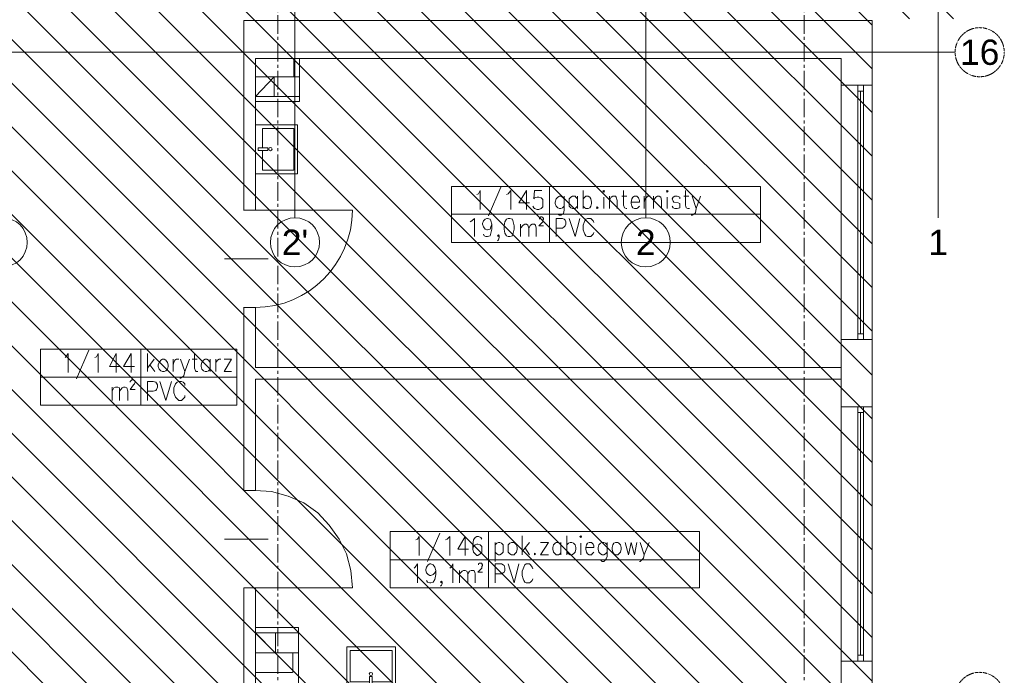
# Model space of a CAD drawing. Header units: millimetres. Extents: x -1413 to 4627, y 0 to 12711.
# Tile 245 of 247: x 2441 to 3451, y 10842 to 11515. Entities that reach past the tile are written whole.
import ezdxf
from ezdxf.enums import TextEntityAlignment as Align

# ---------------------------------------------------------------- set-up
doc = ezdxf.new("R2010")
doc.units = ezdxf.units.MM
for name, pattern in [('ACAD_ISO02W100', [15, 12, -3]), ('CENTER2', [28.575, 19.05, -3.175, 3.175, -3.175]), ('DASHED2', [0.375, 0.25, -0.125])]:
    doc.linetypes.add(name, pattern=pattern)
for name, color, linetype, lineweight in [('sq_bud istn', 253, 'Continuous', 15), ('SQ_Osie', 220, 'CENTER2', 9), ('SQ_ZAKRES_OPRACOWANIA', 7, 'ACAD_ISO02W100', 20)]:
    doc.layers.add(name, color=color, linetype=linetype, lineweight=lineweight)
doc.styles.get("Standard").update_dxf_attribs({"font": 'arial.ttf'})

# ---------------------------------------------------------------- blocks, each defined once
blk = doc.blocks.new('sanit-umywalka')
for points in [[(47.8, -2.5), (0, -2.5), (0, 53.1), (47.8, 53.1)], [(14, 23.5), (14, 26.5), (3, 26.5), (3, 23.5)]]:
    blk.add_lwpolyline(points, close=True)
blk.add_lwpolyline([(8, 26.5), (8, 49.1), (43.8, 49.1), (43.8, 1.5), (8, 1.5), (8, 23.5)])
blk.add_circle((17, 25), 1.87)
blk = doc.blocks.new('stan projektowany')
at = {"layer": 'sq_bud istn'}
h = blk.add_hatch(dxfattribs=at)
h.set_pattern_fill('LINE', color=256, scale=10, angle=135)
h.set_pattern_definition([(135, (-52710.16, -21414.304), (-22.45064, -22.45064), [])])
h.paths.add_polyline_path([(-15144.6, 11515.6), (-15046.6, 11515.6), (-15046.6, 11778), (-17204.5, 11778), (-17204.5, 11515.6), (-16664.6, 11515.6), (-16668, 10408.7), (-17204.5, 10408.7), (-17204.5, 8874.3), (-16668, 8874.3), (-16668, 8504), (-16382.6, 8503.7), (-16382.9, 8841.2), (-16219.6, 8841.2), (-16219.6, 9267.6), (-16019.6, 9267.6), (-16019.6, 10563.1), (-15789.6, 10563.1), (-15789.6, 10483.6), (-15752.6, 10483.6), (-15144.6, 10483.6)])
for p, q in [((-15737.1, 11311.3), (-15737.1, 11778)), ((-15377.1, 11311.3), (-15377.1, 11778)), ((-15077.1, 11311.3), (-15077.1, 11778)), ((-15789.6, 11513.6), (-15789.6, 11319)), ((-15144.6, 11513.6), (-15789.6, 11513.6)), ((-15144.6, 11513.6), (-15789.6, 11513.6)), ((-15144.6, 11513.6), (-15144.6, 11447.2)), ((-15176.6, 11474.6), (-15777.6, 11474.6)), ((-15777.6, 11474.6), (-15777.6, 11319)), ((-15176.6, 11474.6), (-15176.6, 11447.2)), ((-15159.6, 11441.2), (-15159.6, 11192.2)), ((-15156.6, 11441.2), (-15156.6, 11192.2)), ((-15153.6, 11441.2), (-15153.6, 11192.2)), ((-15778, 11319), (-15789.6, 11319)), ((-15778, 11219.1), (-15789.9, 11219.1)), ((-15789.6, 11219.1), (-15789.6, 11031.3)), ((-15778, 11219), (-15789.6, 11219)), ((-15777.6, 11219.1), (-15777.6, 11157.6)), ((-15176.6, 11186.2), (-15176.6, 11117.2)), ((-15144.6, 11186.2), (-15144.6, 11117.2)), ((-15176.6, 11157.6), (-15777.6, 11157.6)), ((-15176.6, 11145.6), (-15777.6, 11145.6)), ((-15777.6, 11145.6), (-15777.6, 11031.2)), ((-15159.6, 11111.2), (-15159.6, 10862.2)), ((-15156.6, 11111.2), (-15156.6, 10862.2)), ((-15153.6, 11111.2), (-15153.6, 10862.2)), ((-15789.9, 11031.3), (-15778, 11031.3)), ((-15778, 11031.4), (-15789.6, 11031.4)), ((-15789.6, 10931.4), (-15789.6, 10762.1)), ((-15778, 10931.4), (-15789.6, 10931.4)), ((-15777.6, 10931.4), (-15777.6, 10762.1)), ((-15757.3, 10864.7), (-15777.6, 10885)), ((-15757.2, 10864.7), (-15757.2, 10885)), ((-15777.5, 10844.4), (-15777.5, 10864.7)), ((-15739.4, 10864.7), (-15739.4, 10844.4)), ((-15176.6, 10856.2), (-15176.6, 10787.2)), ((-15144.6, 10856.2), (-15144.6, 10787.2)), ((-15739.6, 10844.4), (-15777.6, 10844.4))]:
    blk.add_line(p, q, dxfattribs=at)
for points in [[(-15777.6, 11430.6), (-15732.6, 11430.6), (-15732.6, 11474.6)], [(-15738.3, 11474.6), (-15738.3, 11456)], [(-15777.6, 11456), (-15732.6, 11456)], [(-15758.6, 11435.7), (-15758.6, 11456), (-15777.6, 11435.7), (-15732.6, 11435.7)], [(-15176.6, 11186.2), (-15176.6, 11447.2)], [(-15176.6, 11447.2), (-15144.6, 11447.2)], [(-15144.6, 11186.2), (-15144.6, 11447.2)], [(-15550.4, 11335.1), (-15548.7, 11335.9), (-15547, 11339.3), (-15547, 11319.8)], [(-15525.9, 11342.7), (-15538.6, 11313.1)], [(-15520, 11335.1), (-15518.3, 11335.9), (-15515.7, 11339.3), (-15515.7, 11319.8)], [(-15499.6, 11319.8), (-15499.6, 11339.3), (-15507.3, 11326.6), (-15496.3, 11326.6)], [(-15483.6, 11339.3), (-15491.2, 11339.3), (-15492, 11330.8), (-15491.2, 11331.7), (-15488.6, 11332.5), (-15487, 11332.5), (-15484.4, 11331.7), (-15482.7, 11330), (-15482.7, 11322.4), (-15484.4, 11320.7), (-15487, 11319.8), (-15488.6, 11319.8), (-15491.2, 11320.7), (-15492, 11321.5), (-15492.9, 11323.2)], [(-15441.3, 11339.3), (-15441.3, 11320.7)], [(-15399.8, 11339.3), (-15399.8, 11324.1), (-15399, 11321.5), (-15397.3, 11320.7), (-15396.4, 11320.7)], [(-15336.3, 11339.3), (-15336.3, 11324.1), (-15335.5, 11321.5), (-15333.8, 11320.7), (-15332.1, 11320.7)], [(-15460.7, 11330.8), (-15462.4, 11332.5), (-15464.1, 11333.4), (-15465.8, 11333.4), (-15467.5, 11332.5), (-15469.2, 11330.8), (-15470, 11327.4), (-15470, 11325.8), (-15469.2, 11323.2), (-15467.5, 11321.5), (-15465.8, 11320.7), (-15464.1, 11320.7), (-15462.4, 11321.5), (-15460.7, 11323.2)], [(-15460.7, 11333.4), (-15460.7, 11319), (-15461.6, 11315.6), (-15462.4, 11314.8), (-15464.1, 11313.9), (-15465.8, 11313.9), (-15467.5, 11314.8)], [(-15447.2, 11330.8), (-15448.9, 11332.5), (-15449.7, 11333.4), (-15452.3, 11333.4), (-15454, 11332.5), (-15455.6, 11330.8), (-15455.6, 11323.2), (-15454, 11321.5), (-15452.3, 11320.7), (-15449.7, 11320.7), (-15448.9, 11321.5), (-15447.2, 11323.2)], [(-15447.2, 11333.4), (-15447.2, 11320.7)], [(-15441.3, 11330.8), (-15439.6, 11332.5), (-15438.7, 11333.4), (-15436.2, 11333.4), (-15434.5, 11332.5), (-15433.6, 11330.8), (-15432.8, 11327.4), (-15432.8, 11325.8), (-15433.6, 11323.2), (-15434.5, 11321.5), (-15436.2, 11320.7), (-15438.7, 11320.7), (-15439.6, 11321.5), (-15441.3, 11323.2)], [(-15420.1, 11332.5), (-15420.1, 11320.7)], [(-15414.2, 11333.4), (-15414.2, 11320.7)], [(-15414.2, 11329.1), (-15412.5, 11332.5), (-15410.8, 11333.4), (-15408.3, 11333.4), (-15407.4, 11332.5), (-15406.6, 11329.1), (-15406.6, 11320.7)], [(-15401.5, 11333.4), (-15396.4, 11333.4)], [(-15392.2, 11327.4), (-15383.7, 11327.4), (-15383.7, 11329.1), (-15384.6, 11331.7), (-15385.4, 11332.5), (-15386.3, 11333.4), (-15388.8, 11333.4), (-15390.5, 11332.5), (-15391.3, 11330.8), (-15392.2, 11327.4), (-15392.2, 11325.8), (-15391.3, 11323.2), (-15390.5, 11321.5), (-15388.8, 11320.7), (-15386.3, 11320.7), (-15385.4, 11321.5), (-15383.7, 11323.2)], [(-15378.6, 11333.4), (-15378.6, 11320.7)], [(-15378.6, 11327.4), (-15377.8, 11330.8), (-15376.1, 11332.5), (-15375.3, 11333.4), (-15372.7, 11333.4)], [(-15369.3, 11333.4), (-15369.3, 11320.7)], [(-15369.3, 11329.1), (-15366.8, 11332.5), (-15365.1, 11333.4), (-15363.4, 11333.4), (-15361.7, 11332.5), (-15360.9, 11329.1), (-15360.9, 11320.7)], [(-15355, 11332.5), (-15355, 11320.7)], [(-15342.3, 11330.8), (-15342.3, 11332.5), (-15344.8, 11333.4), (-15347.3, 11333.4), (-15349, 11332.5), (-15349.9, 11330.8), (-15349, 11328.3), (-15348.2, 11327.4), (-15344, 11326.6), (-15342.3, 11325.8), (-15342.3, 11321.5), (-15344.8, 11320.7), (-15347.3, 11320.7), (-15349, 11321.5), (-15349.9, 11323.2)], [(-15338, 11333.4), (-15333, 11333.4)], [(-15329.6, 11333.4), (-15325.3, 11320.7), (-15321.1, 11333.4)], [(-15778, 11319), (-15789.9, 11319)], [(-15325.3, 11320.7), (-15326.2, 11316.4), (-15327.9, 11314.8), (-15329.6, 11313.9), (-15330.4, 11313.9)], [(-15259.3, 11314.8), (-15476, 11314.8), (-15576.6, 11314.8)], [(-15557.2, 11307.1), (-15555.5, 11308), (-15553, 11310.5), (-15553, 11291.9)], [(-15535.2, 11304.6), (-15536, 11302.1), (-15536.9, 11299.5), (-15539.4, 11298.7), (-15540.3, 11298.7), (-15541.9, 11299.5), (-15543.6, 11302.1), (-15544.5, 11304.6), (-15544.5, 11305.4), (-15543.6, 11308), (-15541.9, 11309.7), (-15540.3, 11310.5), (-15539.4, 11310.5), (-15536.9, 11309.7), (-15536, 11308), (-15535.2, 11304.6), (-15535.2, 11299.5), (-15536, 11295.3), (-15536.9, 11292.8), (-15539.4, 11291.9), (-15541.1, 11291.9), (-15542.8, 11292.8), (-15543.6, 11294.4)], [(-15486.1, 11309.7), (-15486.1, 11311.4), (-15485.3, 11311.4), (-15485.3, 11312.2), (-15483.6, 11312.2), (-15482.7, 11311.4), (-15481.9, 11310.5), (-15481.9, 11309.7), (-15482.7, 11308.8), (-15482.7, 11307.1), (-15487, 11302.9), (-15481.9, 11302.9)], [(-15469.2, 11291.9), (-15469.2, 11310.5), (-15462.4, 11310.5), (-15460.7, 11309.7), (-15459.9, 11308.8), (-15459, 11307.1), (-15459, 11304.6), (-15459.9, 11302.9), (-15460.7, 11302.1), (-15462.4, 11300.4), (-15469.2, 11300.4)], [(-15455.6, 11310.5), (-15449.7, 11291.9), (-15444.7, 11310.5)], [(-15430.3, 11306.3), (-15431.1, 11308), (-15432.8, 11309.7), (-15433.6, 11310.5), (-15437, 11310.5), (-15438.7, 11309.7), (-15439.6, 11308), (-15440.4, 11306.3), (-15441.3, 11303.8), (-15441.3, 11298.7), (-15440.4, 11296.1), (-15439.6, 11294.4), (-15438.7, 11292.8), (-15437, 11291.9), (-15433.6, 11291.9), (-15432.8, 11292.8), (-15431.1, 11294.4), (-15430.3, 11296.1)], [(-15505.6, 11304.6), (-15505.6, 11291.9)], [(-15505.6, 11300.4), (-15503, 11303.8), (-15501.3, 11304.6), (-15499.6, 11304.6), (-15498, 11303.8), (-15497.1, 11300.4), (-15497.1, 11291.9)], [(-15497.1, 11300.4), (-15495.4, 11303.8), (-15493.7, 11304.6), (-15491.2, 11304.6), (-15490.3, 11303.8), (-15489.5, 11300.4), (-15489.5, 11291.9)], [(-15527.6, 11292.8), (-15528.4, 11291.9), (-15529.3, 11292.8), (-15528.4, 11293.6), (-15527.6, 11292.8), (-15527.6, 11291.1), (-15528.4, 11288.5), (-15529.3, 11287.7)], [(-15764.5, 11269.1), (-15809.3, 11269.1)], [(-15176.6, 11186.2), (-15144.6, 11186.2)], [(-15973, 11167.8), (-15972.2, 11168.6), (-15969.7, 11172), (-15969.7, 11152.5)], [(-15948.5, 11175.4), (-15961.2, 11145.8)], [(-15942.6, 11167.8), (-15940.9, 11168.6), (-15939.2, 11172), (-15939.2, 11152.5)], [(-15920.6, 11152.5), (-15920.6, 11172), (-15927.3, 11158.5), (-15916.3, 11158.5)], [(-15905.3, 11152.5), (-15905.3, 11172), (-15913, 11158.5), (-15901.9, 11158.5)], [(-15888.4, 11172), (-15888.4, 11153.4)], [(-15881.6, 11166.1), (-15888.4, 11156.8)], [(-15862.2, 11166.1), (-15862.2, 11153.4)], [(-15862.2, 11160.1), (-15861.3, 11162.7), (-15860.5, 11165.2), (-15858.8, 11166.1), (-15856.3, 11166.1)], [(-15854.6, 11166.1), (-15850.3, 11153.4), (-15845.3, 11166.1)], [(-15842.7, 11166.1), (-15837.6, 11166.1)], [(-15840.2, 11172), (-15840.2, 11156.8), (-15839.3, 11154.2), (-15838.5, 11153.4), (-15836.8, 11153.4)], [(-15824.1, 11162.7), (-15825.8, 11165.2), (-15827.5, 11166.1), (-15829.2, 11166.1), (-15830.9, 11165.2), (-15832.6, 11162.7), (-15833.4, 11160.1), (-15833.4, 11158.5), (-15832.6, 11155.9), (-15830.9, 11154.2), (-15829.2, 11153.4), (-15827.5, 11153.4), (-15825.8, 11154.2), (-15824.1, 11155.9)], [(-15824.1, 11166.1), (-15824.1, 11153.4)], [(-15818.2, 11166.1), (-15818.2, 11153.4)], [(-15818.2, 11160.1), (-15818.2, 11162.7), (-15816.5, 11165.2), (-15814.8, 11166.1), (-15813.1, 11166.1)], [(-15802.1, 11153.4), (-15809.7, 11153.4), (-15802.1, 11166.1), (-15809.7, 11166.1)], [(-15885.9, 11160.1), (-15880.8, 11153.4)], [(-15796.7, 11147.5), (-15895.2, 11147.5), (-15998.4, 11147.5)], [(-15850.3, 11153.4), (-15851.2, 11149.1), (-15852.9, 11147.5), (-15854.6, 11146.6), (-15855.4, 11146.6)], [(-15924.8, 11137.3), (-15924.8, 11123.8)], [(-15924.8, 11133.1), (-15923.1, 11136.5), (-15921.4, 11137.3), (-15918.9, 11137.3), (-15917.2, 11136.5), (-15917.2, 11123.8)], [(-15917.2, 11133.1), (-15914.6, 11136.5), (-15913, 11137.3), (-15911.3, 11137.3), (-15909.6, 11136.5), (-15908.7, 11133.1), (-15908.7, 11123.8)], [(-15906.2, 11142.4), (-15906.2, 11143.2), (-15905.3, 11144.1), (-15904.5, 11144.9), (-15902.8, 11144.9), (-15901.9, 11144.1), (-15901.1, 11143.2), (-15901.1, 11142.4), (-15901.9, 11140.7), (-15902.8, 11139.8), (-15906.2, 11134.8), (-15901.1, 11134.8)], [(-15888.4, 11123.8), (-15888.4, 11143.2), (-15882.5, 11143.2), (-15879.9, 11142.4), (-15879.1, 11141.5), (-15878.3, 11139.8), (-15878.3, 11137.3), (-15879.1, 11134.8), (-15879.9, 11133.9), (-15882.5, 11133.1), (-15888.4, 11133.1)], [(-15875.7, 11143.2), (-15869.8, 11123.8), (-15863.9, 11143.2)], [(-15850.3, 11139), (-15850.3, 11140.7), (-15852, 11142.4), (-15853.7, 11143.2), (-15856.3, 11143.2), (-15858, 11142.4), (-15859.6, 11140.7), (-15860.5, 11139), (-15861.3, 11136.5), (-15861.3, 11131.4), (-15860.5, 11128.8), (-15859.6, 11127.1), (-15858, 11125.5), (-15856.3, 11123.8), (-15853.7, 11123.8), (-15852, 11125.5), (-15850.3, 11127.1), (-15850.3, 11128.8)], [(-15176.6, 10856.2), (-15176.6, 11117.2)], [(-15176.6, 11117.2), (-15144.6, 11117.2)], [(-15144.6, 10856.2), (-15144.6, 11117.2)], [(-15778, 10931.4), (-15678.2, 10931.4), (-15679.9, 10949.2), (-15684.1, 10966.1), (-15691.7, 10981.3), (-15701.9, 10995.7), (-15713.7, 11008.4), (-15728.1, 11018.6), (-15744.2, 11025.3), (-15761.1, 11030.4), (-15778, 11031.3)], [(-15322, 10960.2), (-15322, 10931.4), (-15538.6, 10931.4), (-15538.6, 10960.2), (-15538.6, 10989), (-15639.3, 10989), (-15639.3, 10931.4), (-15538.6, 10931.4), (-15538.6, 10989), (-15322, 10989), (-15322, 10960.2), (-15639.3, 10960.2)], [(-15613, 10980.5), (-15611.3, 10981.3), (-15609.7, 10983.9), (-15609.7, 10964.4)], [(-15588.5, 10987.3), (-15601.2, 10958.5)], [(-15582.6, 10980.5), (-15580.9, 10981.3), (-15578.3, 10983.9), (-15578.3, 10964.4)], [(-15562.3, 10964.4), (-15562.3, 10983.9), (-15569.9, 10971.2), (-15558.9, 10971.2)], [(-15545.3, 10981.3), (-15546.2, 10983), (-15548.7, 10983.9), (-15550.4, 10983.9), (-15552.1, 10983), (-15553.8, 10980.5), (-15554.7, 10975.4), (-15554.7, 10971.2), (-15553.8, 10967.8), (-15552.1, 10966.1), (-15550.4, 10964.4), (-15549.6, 10964.4), (-15547, 10966.1), (-15545.3, 10967.8), (-15545.3, 10973.7), (-15547, 10975.4), (-15549.6, 10976.3), (-15550.4, 10976.3), (-15552.1, 10975.4), (-15553.8, 10973.7), (-15554.7, 10971.2)], [(-15503.9, 10984.7), (-15503.9, 10965.3)], [(-15458.2, 10984.7), (-15458.2, 10965.3)], [(-15764.5, 10981.3), (-15809.3, 10981.3)], [(-15531.8, 10978), (-15531.8, 10958.5)], [(-15531.8, 10975.4), (-15530.1, 10977.1), (-15528.4, 10978), (-15526.7, 10978), (-15525, 10977.1), (-15523.3, 10975.4), (-15523.3, 10967.8), (-15525, 10966.1), (-15526.7, 10965.3), (-15528.4, 10965.3), (-15530.1, 10966.1), (-15531.8, 10967.8)], [(-15496.3, 10978), (-15503.9, 10968.6)], [(-15476.8, 10965.3), (-15485.3, 10965.3), (-15476.8, 10978), (-15485.3, 10978)], [(-15464.1, 10975.4), (-15465, 10977.1), (-15466.6, 10978), (-15469.2, 10978), (-15470, 10977.1), (-15471.7, 10975.4), (-15472.6, 10972.9), (-15472.6, 10971.2), (-15471.7, 10967.8), (-15470, 10966.1), (-15469.2, 10965.3), (-15466.6, 10965.3), (-15465, 10966.1), (-15464.1, 10967.8)], [(-15464.1, 10978), (-15464.1, 10965.3)], [(-15458.2, 10975.4), (-15456.5, 10977.1), (-15454.8, 10978), (-15453.1, 10978), (-15451.4, 10977.1), (-15449.7, 10975.4), (-15448.9, 10972.9), (-15448.9, 10971.2), (-15449.7, 10967.8), (-15451.4, 10966.1), (-15453.1, 10965.3), (-15454.8, 10965.3), (-15456.5, 10966.1), (-15458.2, 10967.8)], [(-15443.8, 10977.1), (-15443.8, 10965.3)], [(-15438.7, 10972.9), (-15430.3, 10972.9), (-15430.3, 10974.6), (-15431.1, 10976.3), (-15432, 10977.1), (-15432.8, 10978), (-15435.3, 10978), (-15437, 10977.1), (-15437.9, 10975.4), (-15438.7, 10972.9), (-15438.7, 10971.2), (-15437.9, 10967.8), (-15437, 10966.1), (-15435.3, 10965.3), (-15432.8, 10965.3), (-15432, 10966.1), (-15430.3, 10967.8)], [(-15416.7, 10975.4), (-15418.4, 10977.1), (-15420.1, 10978), (-15421.8, 10978), (-15423.5, 10977.1), (-15425.2, 10975.4), (-15426, 10972.9), (-15426, 10971.2), (-15425.2, 10967.8), (-15423.5, 10966.1), (-15421.8, 10965.3), (-15420.1, 10965.3), (-15418.4, 10966.1), (-15416.7, 10967.8)], [(-15416.7, 10978), (-15416.7, 10963.6), (-15417.6, 10961), (-15418.4, 10960.2), (-15420.1, 10958.5), (-15421.8, 10958.5), (-15423.5, 10960.2)], [(-15398.1, 10978), (-15394.7, 10965.3), (-15392.2, 10978), (-15388.8, 10965.3), (-15386.3, 10978)], [(-15382.9, 10978), (-15378.7, 10965.3), (-15373.6, 10978)], [(-15501.3, 10972.9), (-15496.3, 10965.3)], [(-15378.7, 10965.3), (-15379.5, 10961.9), (-15381.2, 10960.2), (-15382.9, 10958.5), (-15383.7, 10958.5)], [(-15614.7, 10951.7), (-15613.9, 10952.6), (-15611.3, 10956), (-15611.3, 10936.5)], [(-15592.7, 10949.2), (-15593.6, 10946.6), (-15595.3, 10944.9), (-15597.8, 10944.1), (-15598.7, 10944.1), (-15600.3, 10944.9), (-15602, 10946.6), (-15602.9, 10949.2), (-15602.9, 10950), (-15602, 10952.6), (-15600.3, 10955.1), (-15598.7, 10956), (-15597.8, 10956), (-15595.3, 10955.1), (-15593.6, 10952.6), (-15592.7, 10949.2), (-15592.7, 10944.9), (-15593.6, 10939.9), (-15595.3, 10937.3), (-15597.8, 10936.5), (-15598.7, 10936.5), (-15601.2, 10937.3), (-15602, 10939)], [(-15578.3, 10951.7), (-15576.7, 10952.6), (-15575, 10956), (-15575, 10936.5)], [(-15548.7, 10955.1), (-15548.7, 10956), (-15547.9, 10956.8), (-15545.3, 10956.8), (-15545.3, 10956), (-15544.5, 10955.1), (-15544.5, 10954.3), (-15545.3, 10953.4), (-15545.3, 10951.7), (-15549.6, 10947.5), (-15544.5, 10947.5)], [(-15531.8, 10936.5), (-15531.8, 10956), (-15525, 10956), (-15523.3, 10955.1), (-15522.5, 10954.3), (-15521.7, 10951.7), (-15521.7, 10949.2), (-15522.5, 10947.5), (-15523.3, 10946.6), (-15525, 10945.8), (-15531.8, 10945.8)], [(-15518.3, 10956), (-15512.3, 10936.5), (-15507.3, 10956)], [(-15492.9, 10950.9), (-15493.7, 10952.6), (-15495.4, 10955.1), (-15496.3, 10956), (-15499.7, 10956), (-15501.3, 10955.1), (-15502.2, 10952.6), (-15503, 10950.9), (-15503.9, 10948.3), (-15503.9, 10944.1), (-15503, 10940.7), (-15502.2, 10939), (-15501.3, 10937.3), (-15499.7, 10936.5), (-15496.3, 10936.5), (-15495.4, 10937.3), (-15493.7, 10939), (-15492.9, 10940.7)], [(-15568.2, 10949.2), (-15568.2, 10936.5)], [(-15568.2, 10945.8), (-15565.6, 10948.3), (-15564, 10949.2), (-15562.3, 10949.2), (-15560.6, 10948.3), (-15559.7, 10945.8), (-15559.7, 10936.5)], [(-15559.7, 10945.8), (-15558, 10948.3), (-15556.3, 10949.2), (-15553.8, 10949.2), (-15553, 10948.3), (-15552.1, 10945.8), (-15552.1, 10936.5)], [(-15586, 10937.3), (-15586.8, 10936.5), (-15587.6, 10937.3), (-15586.8, 10938.2), (-15586, 10937.3), (-15586, 10935.6), (-15586.8, 10934), (-15587.6, 10933.1)], [(-15733.6, 10827.6), (-15733.6, 10890.7), (-15777.6, 10890.7)], [(-15733.7, 10864.7), (-15777.6, 10864.7), (-15777.6, 10885), (-15733.7, 10885)], [(-15176.6, 10856.2), (-15144.6, 10856.2)]]:
    blk.add_lwpolyline(points, dxfattribs=at)
for points in [[(-15159.6, 11441.2), (-15153.6, 11441.2), (-15153.6, 11447.2), (-15159.6, 11447.2)], [(-15259.3, 11286), (-15259.3, 11343.5), (-15476, 11343.5), (-15576.6, 11343.5), (-15576.6, 11286), (-15476, 11286), (-15476, 11343.5), (-15476, 11286)], [(-15421, 11338.4), (-15420.1, 11337.6), (-15419.3, 11338.4), (-15420.1, 11339.3)], [(-15355.8, 11338.4), (-15355, 11337.6), (-15354.1, 11338.4), (-15355, 11339.3)], [(-15426.9, 11322.4), (-15427.7, 11321.5), (-15426.9, 11320.7), (-15426, 11321.5)], [(-15518.3, 11310.5), (-15520, 11309.7), (-15521.6, 11307.1), (-15522.5, 11302.9), (-15522.5, 11299.5), (-15521.6, 11295.3), (-15520, 11292.8), (-15518.3, 11291.9), (-15516.6, 11291.9), (-15514, 11292.8), (-15513.2, 11295.3), (-15512.3, 11299.5), (-15512.3, 11302.9), (-15513.2, 11307.1), (-15514, 11309.7), (-15516.6, 11310.5)], [(-15159.6, 11186.2), (-15153.6, 11186.2), (-15153.6, 11192.2), (-15159.6, 11192.2)], [(-15796.7, 11118.7), (-15796.7, 11176.2), (-15895.2, 11176.2), (-15998.4, 11176.2), (-15998.4, 11118.7), (-15895.2, 11118.7), (-15895.2, 11176.2), (-15895.2, 11118.7)], [(-15873.2, 11166.1), (-15874.9, 11165.2), (-15876.6, 11162.7), (-15877.4, 11160.1), (-15877.4, 11158.5), (-15876.6, 11155.9), (-15874.9, 11154.2), (-15873.2, 11153.4), (-15871.5, 11153.4), (-15869.8, 11154.2), (-15868.1, 11155.9), (-15867.3, 11158.5), (-15867.3, 11160.1), (-15868.1, 11162.7), (-15869.8, 11165.2), (-15871.5, 11166.1)], [(-15159.6, 11111.2), (-15153.6, 11111.2), (-15153.6, 11117.2), (-15159.6, 11117.2)], [(-15444.7, 10983.9), (-15443.8, 10983), (-15443, 10983.9), (-15443.8, 10984.7)], [(-15514.9, 10978), (-15516.6, 10977.1), (-15518.3, 10975.4), (-15518.3, 10967.8), (-15516.6, 10966.1), (-15514.9, 10965.3), (-15512.3, 10965.3), (-15511.5, 10966.1), (-15509.8, 10967.8), (-15509, 10971.2), (-15509, 10972.9), (-15509.8, 10975.4), (-15511.5, 10977.1), (-15512.3, 10978)], [(-15408.3, 10978), (-15410, 10977.1), (-15410.8, 10975.4), (-15411.7, 10972.9), (-15411.7, 10971.2), (-15410.8, 10967.8), (-15410, 10966.1), (-15408.3, 10965.3), (-15405.7, 10965.3), (-15404.9, 10966.1), (-15403.2, 10967.8), (-15402.3, 10971.2), (-15402.3, 10972.9), (-15403.2, 10975.4), (-15404.9, 10977.1), (-15405.7, 10978)], [(-15491.2, 10967), (-15491.2, 10965.3), (-15490.3, 10966.1)], [(-15159.6, 10856.2), (-15153.6, 10856.2), (-15153.6, 10862.2), (-15159.6, 10862.2)]]:
    blk.add_lwpolyline(points, close=True, dxfattribs=at)
blk.add_lwpolyline([(-15778, 11319), (-15678.2, 11319, -0.411745), (-15778, 11219.1)], format="xyb", dxfattribs=at)
for centre in [(-16037.1, 11286), (-15737.1, 11286), (-15377.1, 11286)]:
    blk.add_circle(centre, 25.2, dxfattribs=at)
at = {"layer": 'SQ_Osie'}
for p, q in [((-15754.6, 11604.9), (-15754.6, 6094.7)), ((-15214.6, 11604.9), (-15214.6, 6094.7))]:
    blk.add_line(p, q, dxfattribs=at)
blk.add_lwpolyline([(-16696.7, 11481.2), (-15059.7, 11481.2)], close=True, dxfattribs=at)
at = {"layer": 'SQ_Osie', "linetype": 'ByBlock'}
for centre in [(-15034.4, 11481.2), (-15034.4, 10819.4)]:
    blk.add_circle(centre, 25.2, dxfattribs=at)
at = {"layer": 'sq_bud istn', "xscale": -0.9, "yscale": 0.9, "zscale": 0.9}
for p, rotation in [((-15777.6, 11404.3), 180), ((-15681.7, 10827.6), 270)]:
    blk.add_blockref('sanit-umywalka', p, dxfattribs=dict(at, rotation=rotation))
at = {"layer": 'sq_bud istn'}
for s, p in [("2'", (-15737.1, 11286)), ('2', (-15377.1, 11286)), ('1', (-15077.1, 11286))]:
    blk.add_text(s, height=26, dxfattribs=at).set_placement(p, align=Align.MIDDLE_CENTER)
at = {"layer": 'SQ_Osie'}
blk.add_text('16', height=26, dxfattribs=at).set_placement((-15034.4, 11481.2), align=Align.MIDDLE_CENTER)

msp = doc.modelspace()

# ---------------------------------------------------------------- block references
at = {"layer": 'SQ_ZAKRES_OPRACOWANIA', "color": 251, "linetype": 'DASHED2', "ltscale": 100, "true_color": 0x636466}
msp.add_blockref('stan projektowany', (18460.6, 0), dxfattribs=at)

doc.saveas('drawing.dxf')
